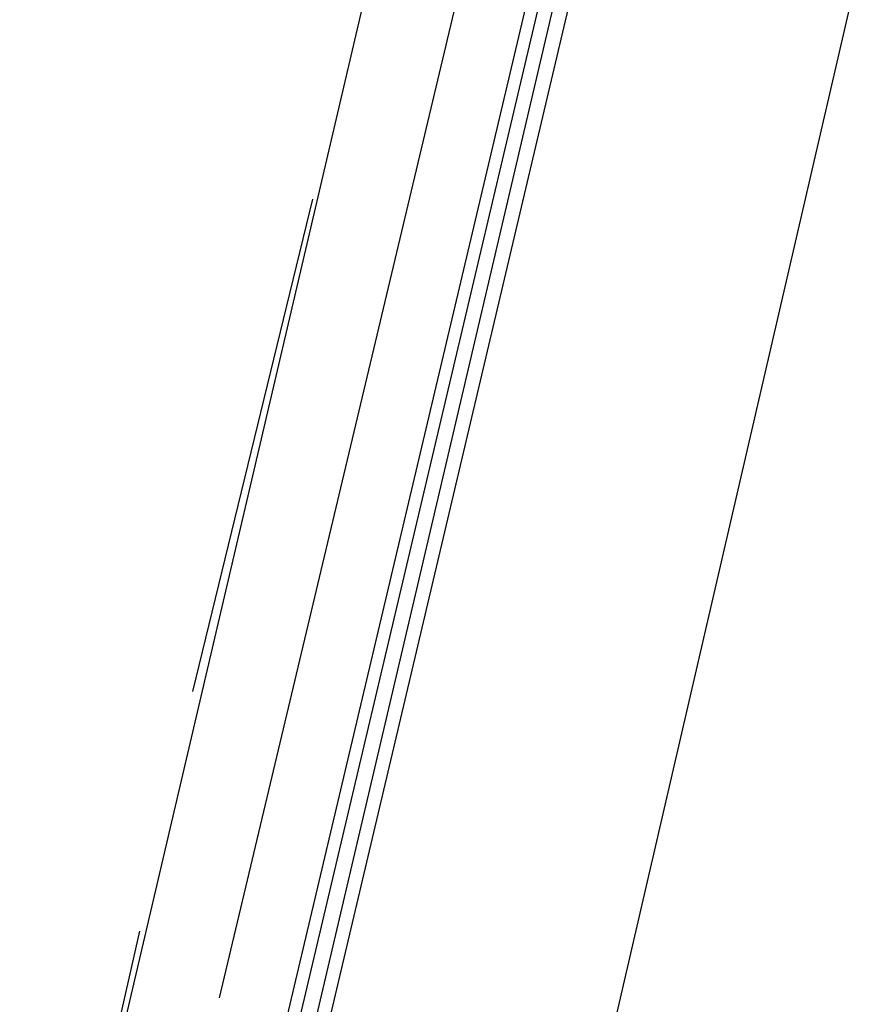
# Model space of a CAD drawing. Header units: feet. Extents: x -79 to 198, y -22 to 181.
# Tile 126 of 256: x 113.787 to 114.636, y 61.104 to 62.091. Entities that reach past the tile are written whole.
import ezdxf

# ---------------------------------------------------------------- set-up
doc = ezdxf.new("R2010")
doc.units = ezdxf.units.FT
doc.layers.add('A-LINEA', color=7, linetype='CONTINUOUS')

msp = doc.modelspace()

# ---------------------------------------------------------------- linework, layer by layer
at = {"layer": 'A-LINEA'}
for p, q in [((113.8667, 60.9778), (115.4933, 67.9244)), ((114.3733, 62.7378), (113.9867, 61.1111)), ((114.08, 61.9111), (113.96, 61.4178)), ((113.9067, 61.1778), (113.7867, 60.6444))]:
    msp.add_line(p, q, dxfattribs=at)
for points in [[(114.3333, 60.8711), (114.7467, 62.6578), (115.12, 64.2311)], [(114.44, 62.7244), (114.04, 61.0311), (114.0533, 61.0178), (114.0533, 61.0311), (114.4533, 62.7244)], [(114.48, 62.7111), (114.08, 61.0178), (114.0667, 61.0178), (114.4667, 62.7244)]]:
    msp.add_lwpolyline(points, dxfattribs=at)

doc.saveas('drawing.dxf')
